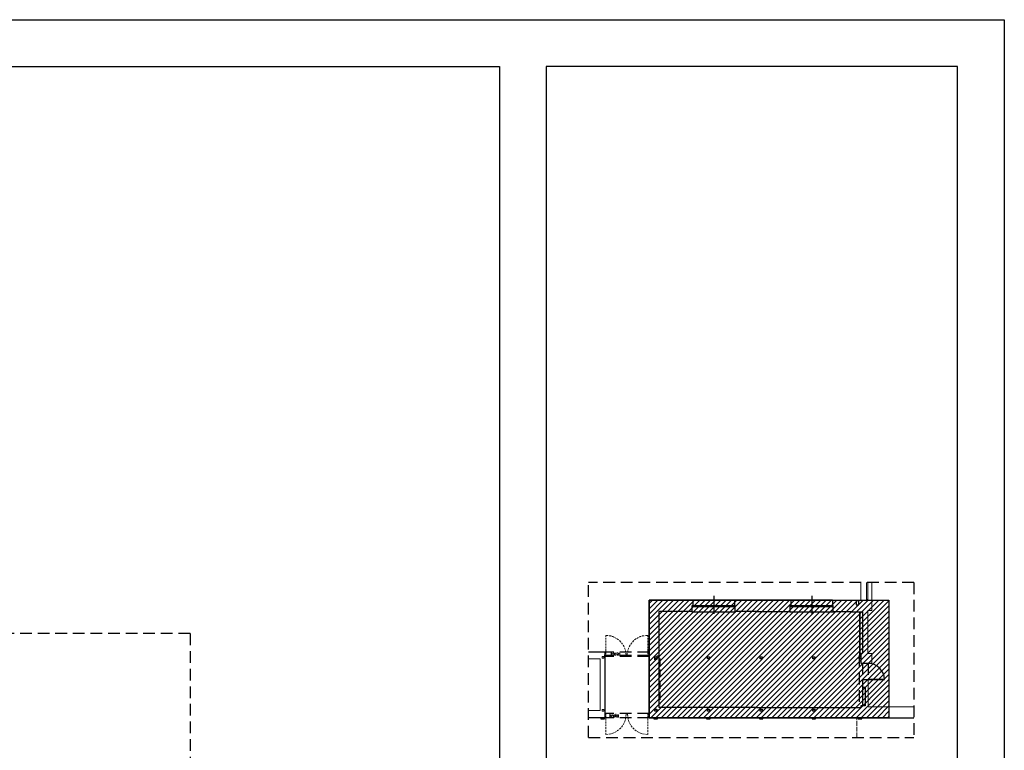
# Model space of a CAD drawing. Extents: x 678233 to 771511, y -128679 to -91169.
# Tile 19 of 62: x 758365 to 759205, y -97901 to -97278. Entities that reach past the tile are written whole.
import ezdxf

# ---------------------------------------------------------------- set-up
doc = ezdxf.new("R2010")
doc.units = 0
doc.linetypes.add('DASHED', pattern=[0.75, 0.5, -0.25])
doc.linetypes.add('HIDDEN', pattern=[9.525, 6.35, -3.175])
doc.layers.get('Defpoints').update_dxf_attribs({"linetype": 'CONTINUOUS'})
for name, color, linetype in [('1_WYBURZENIA', 40, 'CONTINUOUS'), ('DRZWI', 2, 'CONTINUOUS'), ('hatch', 8, 'CONTINUOUS'), ('MEBLE', 4, 'CONTINUOUS'), ('OKNA', 4, 'CONTINUOUS'), ('PDF_686_ZS31_Felińskiego13_XRF_Parter$PR-ściany', 7, 'CONTINUOUS'), ('PDF_686_ZS31_Felińskiego13_XRF_Parter$SC-SLUPY', 7, 'CONTINUOUS'), ('PDF_686_ZS31_Felińskiego13_XRF_Parter$SCIANY', 7, 'CONTINUOUS'), ('PRZEKROJOWE', 7, 'CONTINUOUS'), ('PRZERYWANA', 9, 'DASHED'), ('tabelka', 2, 'CONTINUOUS'), ('WIDOKOWE', 2, 'CONTINUOUS')]:
    doc.layers.add(name, color=color, linetype=linetype)
for name, color, linetype, true_color in [('PDF_686_ZS31_Felińskiego13_XRF_Parter$IA_1_widok', 9, 'CONTINUOUS', 0x808080), ('PDF_686_ZS31_Felińskiego13_XRF_Parter$OKNA', 9, 'CONTINUOUS', 0x808080), ('PDF_686_ZS31_Felińskiego13_XRF_Parter$powzabudowy', 9, 'CONTINUOUS', 0x808080), ('PDF_686_ZS31_Felińskiego13_XRF_Parter$TEKST', 9, 'CONTINUOUS', 0x808080), ('PDF_686_ZS31_Felińskiego13_XRF_Parter$widok', 9, 'CONTINUOUS', 0x808080), ('PDF_686_ZS31_Felińskiego13_XRF_Parter$widoki', 9, 'CONTINUOUS', 0x808080)]:
    doc.layers.add(name, color=color, linetype=linetype, true_color=true_color)

msp = doc.modelspace()

# ---------------------------------------------------------------- hatches: boundary and pattern name
at = {"layer": 'hatch'}
h = msp.add_hatch(dxfattribs=at)
h.set_pattern_fill('ANSI31', color=256)
h.set_pattern_definition([(45, (0, -3356.2536), (-2.24506403, 2.24506403), [])])
h.paths.add_polyline_path([(758902.11, -97773.23), (759106.57, -97773.23), (759106.57, -97873.5), (758902.11, -97873.5)])

# ---------------------------------------------------------------- linework, layer by layer
at = {"layer": '1_WYBURZENIA'}
msp.add_lwpolyline([(758902.11, -97773.23), (759106.57, -97773.23), (759106.57, -97873.5), (758902.11, -97873.5)], close=True, dxfattribs=at)
at = {"layer": 'Defpoints'}
for p, q in [((758939.46, -97773.23), (758939.46, -97777.73)), ((758975.01, -97773.23), (758975.01, -97777.73)), ((759023.01, -97773.23), (759023.01, -97777.73)), ((759058.56, -97773.23), (759058.56, -97777.73)), ((759081.06, -97777.13), (759081.06, -97773.23)), ((759081.06, -97773.23), (759082.64, -97773.23)), ((758975.57, -97782.83), (758975.57, -97777.73)), ((759059.12, -97782.83), (759059.12, -97777.73)), ((759084.17, -97827), (759091.93, -97827)), ((759086.42, -97847.55), (759086.42, -97863.38)), ((759012.37, -97864.8), (759050.11, -97864.8)), ((759081.17, -97864.8), (759082.52, -97864.8)), ((759086.42, -97863.38), (759082.52, -97863.38)), ((759082.52, -97863.38), (759082.52, -97864.8))]:
    msp.add_line(p, q, dxfattribs=at)
msp.add_lwpolyline([(757105.03, -97277.99), (759205.03, -97277.99), (759205.03, -98762.99), (757105.03, -98762.99)], close=True, dxfattribs=at)
at = {"layer": 'DRZWI'}
for p, q in [((759088.78, -97840.49), (759102.8, -97840.49)), ((759088.78, -97840.8), (759102.8, -97840.8))]:
    msp.add_line(p, q, dxfattribs=at)
msp.add_arc((759088.77, -97841.12), 14.03, 1.29788, 89.98961, dxfattribs=at)
at = {"layer": 'MEBLE', "color": 8, "linetype": 'HIDDEN'}
for p, q in [((758911.27, -97822.85), (758911.27, -97842.35)), ((758911.27, -97842.35), (758911.27, -97861.85))]:
    msp.add_line(p, q, dxfattribs=at)
at = {"layer": 'MEBLE'}
msp.add_lwpolyline([(759081.92, -97821.6), (759081.92, -97821.6), (759081.92, -97783.13), (759081.92, -97783.13)], close=True, dxfattribs=at)
at = {"layer": 'OKNA'}
for p, q in [((758957.23, -97769.47), (758957.23, -97784.73)), ((759040.78, -97769.47), (759040.78, -97784.73)), ((758938.89, -97777.73), (758975.57, -97777.73)), ((758938.89, -97778.63), (758975.57, -97778.63)), ((759022.44, -97777.73), (759059.12, -97777.73)), ((759022.44, -97778.63), (759059.12, -97778.63))]:
    msp.add_line(p, q, dxfattribs=at)
at = {"layer": 'PDF_686_ZS31_Felińskiego13_XRF_Parter$IA_1_widok', "lineweight": 0}
msp.add_lwpolyline([(759091.93, -97773.58), (759091.93, -97758)], dxfattribs=at)
at = {"layer": 'PDF_686_ZS31_Felińskiego13_XRF_Parter$OKNA', "lineweight": 0}
for points in [[(759087.61, -97773.19), (759087.61, -97758)], [(759087.61, -97773.58), (759087.61, -97758)], [(759088.69, -97773.58), (759088.69, -97758)], [(759088.69, -97773.58), (759088.69, -97758)], [(759087.61, -97772.76), (759088.69, -97772.76)]]:
    msp.add_lwpolyline(points, dxfattribs=at)
at = {"layer": 'PDF_686_ZS31_Felińskiego13_XRF_Parter$powzabudowy', "lineweight": 0}
for points in [[(759079.21, -97875.34), (759079.21, -97873.5)], [(759079.21, -97879.8), (759079.21, -97878.02)], [(759079.21, -97884.32), (759079.21, -97882.53)], [(759079.21, -97888.83), (759079.21, -97887.05)]]:
    msp.add_lwpolyline(points, dxfattribs=at)
at = {"layer": 'PDF_686_ZS31_Felińskiego13_XRF_Parter$PR-ściany', "lineweight": 13}
msp.add_lwpolyline([(758850.31, -97823.27), (758856.03, -97823.27)], dxfattribs=at)
at = {"layer": 'PDF_686_ZS31_Felińskiego13_XRF_Parter$SC-SLUPY', "lineweight": 13}
msp.add_line((759082.64, -97773.23), (759091.93, -97773.23), dxfattribs=at)
at = {"layer": 'PDF_686_ZS31_Felińskiego13_XRF_Parter$SCIANY', "lineweight": 13}
for p, q in [((759091.93, -97781.98), (759091.93, -97773.23)), ((759088.5, -97818.58), (759088.5, -97781.98)), ((759088.5, -97781.98), (759091.93, -97781.98)), ((758856.03, -97823.27), (758860.42, -97823.27)), ((758860.42, -97823.27), (758860.42, -97867.31)), ((759091.93, -97818.58), (759088.5, -97818.58)), ((759091.93, -97827), (759091.93, -97818.58)), ((759088.82, -97864.21), (759088.82, -97840.8)), ((759127.99, -97864.21), (759088.82, -97864.21)), ((758860.42, -97867.31), (758850.31, -97867.31))]:
    msp.add_line(p, q, dxfattribs=at)
for points in [[(758861.95, -97821.23), (758863.48, -97821.23), (758863.48, -97822.7), (758861.95, -97822.7)], [(758861.95, -97867.88), (758863.48, -97867.88), (758863.48, -97866.35), (758861.95, -97866.35)]]:
    msp.add_lwpolyline(points, close=True, dxfattribs=at)
at = {"layer": 'PDF_686_ZS31_Felińskiego13_XRF_Parter$TEKST', "lineweight": 0}
msp.add_line((758873.46, -97871.17), (758874.47, -97871.17), dxfattribs=at)
for points in [[(758869.61, -97817.44), (758869.61, -97820.18)], [(758870.63, -97818.33), (758869.61, -97819.67)], [(758870, -97819.64), (758870.76, -97820.66)], [(758871.33, -97818.33), (758871.33, -97820.18)], [(758871.33, -97819.16), (758871.46, -97818.71), (758871.65, -97818.46), (758871.84, -97818.33), (758872.16, -97818.33)], [(758873.81, -97818.71), (758873.62, -97818.46), (758873.43, -97818.33), (758873.11, -97818.33), (758872.92, -97818.46), (758872.67, -97818.71), (758872.61, -97819.16), (758872.61, -97819.41), (758872.67, -97819.79), (758872.92, -97820.05), (758873.11, -97820.18), (758873.43, -97820.18), (758873.62, -97820.05), (758873.81, -97819.79)], [(758873.81, -97818.33), (758873.81, -97820.18)], [(758874.45, -97818.33), (758875.15, -97818.33)], [(758874.77, -97817.44), (758874.77, -97819.67), (758874.83, -97820.05), (758875.02, -97820.18), (758875.28, -97820.18)], [(758877, -97818.71), (758876.81, -97818.46), (758876.61, -97818.33), (758876.3, -97818.33), (758876.11, -97818.46), (758875.85, -97818.71), (758875.79, -97819.16), (758875.79, -97819.41), (758875.85, -97819.79), (758876.11, -97820.05), (758876.3, -97820.18), (758876.61, -97820.18), (758876.81, -97820.05), (758877, -97819.79)], [(758877, -97818.33), (758877, -97820.18)], [(758868.66, -97870.25), (758868.66, -97872.98)], [(758869.67, -97871.14), (758868.66, -97872.47)], [(758869.04, -97871.97), (758869.8, -97872.98)], [(758870.37, -97871.14), (758870.37, -97872.98)], [(758870.37, -97871.97), (758870.5, -97871.52), (758870.69, -97871.27), (758870.88, -97871.14), (758871.2, -97871.14)], [(758872.86, -97871.52), (758872.67, -97871.27), (758872.47, -97871.14), (758872.16, -97871.14), (758871.97, -97871.27), (758871.71, -97871.52), (758871.65, -97871.97), (758871.65, -97872.22), (758871.71, -97872.6), (758871.97, -97872.86), (758872.16, -97872.98), (758872.47, -97872.98), (758872.67, -97872.86), (758872.86, -97872.6)], [(758872.86, -97871.14), (758872.86, -97872.98)], [(758873.81, -97870.25), (758873.81, -97872.47), (758873.87, -97872.86), (758874.07, -97872.98), (758874.32, -97872.98)], [(758876.04, -97871.52), (758875.85, -97871.27), (758875.66, -97871.14), (758875.34, -97871.14), (758875.15, -97871.27), (758874.89, -97871.52), (758874.83, -97871.97), (758874.83, -97872.22), (758874.89, -97872.6), (758875.15, -97872.86), (758875.34, -97872.98), (758875.66, -97872.98), (758875.85, -97872.86), (758876.04, -97872.6)], [(758876.04, -97871.14), (758876.04, -97872.98)]]:
    msp.add_lwpolyline(points, dxfattribs=at)
at = {"layer": 'PDF_686_ZS31_Felińskiego13_XRF_Parter$widok', "lineweight": 0}
for points in [[(758867.11, -97803.36), (758865.13, -97803.23), (758865.13, -97804.38)], [(758865.13, -97805.21), (758865.13, -97806.86)], [(758869.59, -97803.81), (758869.27, -97803.74), (758867.93, -97803.49)], [(758871.88, -97804.63), (758871.24, -97804.32), (758870.35, -97804.06)], [(758874.11, -97805.78), (758873.15, -97805.21), (758872.64, -97804.95)], [(758876.08, -97807.18), (758874.93, -97806.29), (758874.81, -97806.16)], [(758889.63, -97807.18), (758890.78, -97806.29), (758890.91, -97806.16)], [(758891.61, -97805.78), (758892.56, -97805.21), (758893.07, -97804.95)], [(758893.83, -97804.63), (758894.47, -97804.32), (758895.36, -97804.06)], [(758896.13, -97803.81), (758896.44, -97803.74), (758897.78, -97803.49)], [(758898.88, -97803.36), (758900.85, -97803.23), (758900.85, -97804.38)], [(758900.85, -97805.21), (758900.85, -97806.86)], [(758865.13, -97807.69), (758865.13, -97809.34)], [(758865.13, -97810.17), (758865.13, -97811.83)], [(758865.13, -97812.65), (758865.13, -97814.31)], [(758865.13, -97815.13), (758865.13, -97816.73)], [(758877.93, -97808.9), (758876.72, -97807.69)], [(758879.45, -97810.81), (758879.33, -97810.68), (758878.43, -97809.53)], [(758880.66, -97812.97), (758880.41, -97812.46), (758879.83, -97811.51)], [(758881.55, -97815.26), (758881.3, -97814.37), (758880.98, -97813.73)], [(758884.16, -97815.26), (758884.42, -97814.37), (758884.73, -97813.73)], [(758885.05, -97812.97), (758885.31, -97812.46), (758885.88, -97811.51)], [(758886.26, -97810.81), (758886.39, -97810.68), (758887.28, -97809.53)], [(758887.79, -97808.9), (758889, -97807.69)], [(758900.85, -97807.69), (758900.85, -97809.34)], [(758900.85, -97810.17), (758900.85, -97811.83)], [(758900.85, -97812.65), (758900.85, -97814.31)], [(758900.85, -97815.13), (758900.85, -97816.73)], [(758865.13, -97820.03), (758865.13, -97821.24), (758864.37, -97821.24)], [(758865.13, -97820.48), (758864.37, -97820.48)], [(758865.13, -97817.55), (758865.13, -97819.21)], [(758882.13, -97817.68), (758881.87, -97816.34), (758881.81, -97816.03)], [(758882.38, -97820.48), (758882.25, -97818.51)], [(758883.33, -97820.48), (758883.46, -97818.51)], [(758883.59, -97817.68), (758883.84, -97816.34), (758883.91, -97816.03)], [(758900.83, -97817.55), (758900.83, -97819.21)], [(758900.83, -97820.03), (758900.83, -97821.24), (758901.6, -97821.24)], [(758865.13, -97870.9), (758865.13, -97869.75), (758864.37, -97869.75)], [(758865.13, -97869.75), (758864.37, -97869.75)], [(758865.13, -97873.38), (758865.13, -97871.73)], [(758882.13, -97873.32), (758881.87, -97874.59), (758881.81, -97874.91)], [(758882.38, -97870.52), (758882.25, -97872.49)], [(758883.72, -97870.52), (758883.84, -97872.49)], [(758883.97, -97873.32), (758884.22, -97874.59), (758884.29, -97874.91)], [(758902.11, -97869.75), (758900.77, -97869.75)], [(758900.96, -97870.9), (758900.96, -97869.75), (758901.73, -97869.75)], [(758900.96, -97873.38), (758900.96, -97871.73)], [(758902.11, -97869.75), (758901.09, -97869.75)], [(758902.11, -97870.52), (758901.09, -97870.52)], [(759079.21, -97873.69), (759079.21, -97875.34)], [(758865.13, -97875.86), (758865.13, -97874.21)], [(758865.13, -97878.35), (758865.13, -97876.69)], [(758865.13, -97880.83), (758865.13, -97879.17)], [(758865.13, -97883.25), (758865.13, -97881.66)], [(758877.93, -97882.1), (758876.72, -97883.25)], [(758879.45, -97880.13), (758879.33, -97880.32), (758878.43, -97881.46)], [(758880.66, -97877.96), (758880.41, -97878.54), (758879.83, -97879.43)], [(758881.55, -97875.67), (758881.3, -97876.63), (758880.98, -97877.26)], [(758884.54, -97875.67), (758884.8, -97876.63), (758885.12, -97877.26)], [(758885.43, -97877.96), (758885.69, -97878.54), (758886.26, -97879.43)], [(758886.64, -97880.13), (758886.77, -97880.32), (758887.66, -97881.46)], [(758888.17, -97882.1), (758889.38, -97883.25)], [(758900.96, -97875.86), (758900.96, -97874.21)], [(758900.96, -97878.35), (758900.96, -97876.69)], [(758900.96, -97880.83), (758900.96, -97879.17)], [(758900.96, -97883.25), (758900.96, -97881.66)], [(759079.21, -97876.17), (759079.21, -97877.82)], [(759079.21, -97878.65), (759079.21, -97880.31)], [(759079.21, -97881.13), (759079.21, -97882.79)], [(758865.13, -97885.73), (758865.13, -97884.07)], [(758867.11, -97887.64), (758865.13, -97887.76), (758865.13, -97886.56)], [(758869.59, -97887.13), (758869.27, -97887.26), (758867.93, -97887.51)], [(758871.88, -97886.36), (758871.24, -97886.62), (758870.35, -97886.87)], [(758874.11, -97885.22), (758873.15, -97885.79), (758872.64, -97885.98)], [(758876.08, -97883.76), (758874.93, -97884.71), (758874.81, -97884.77)], [(758890.02, -97883.76), (758891.16, -97884.71), (758891.29, -97884.77)], [(758891.99, -97885.22), (758892.94, -97885.79), (758893.45, -97885.98)], [(758894.22, -97886.36), (758894.85, -97886.62), (758895.74, -97886.87)], [(758896.51, -97887.13), (758896.83, -97887.26), (758898.16, -97887.51)], [(758898.99, -97887.64), (758900.96, -97887.76), (758900.96, -97886.56)], [(758900.96, -97885.73), (758900.96, -97884.07)], [(759079.21, -97883.62), (759079.21, -97885.27)], [(759079.21, -97886.1), (759079.21, -97887.75)], [(759079.21, -97888.58), (759079.21, -97890.23)]]:
    msp.add_lwpolyline(points, dxfattribs=at)
at = {"layer": 'PDF_686_ZS31_Felińskiego13_XRF_Parter$widoki', "lineweight": 0}
for points in [[(759082.64, -97773.19), (759082.64, -97758)], [(759082.64, -97773.27), (759082.64, -97758)]]:
    msp.add_lwpolyline(points, dxfattribs=at)
at = {"layer": 'PRZEKROJOWE'}
for p, q in [((758939.46, -97773.23), (758902.11, -97773.23)), ((758902.11, -97773.23), (758902.11, -97873.5)), ((759023.01, -97773.23), (758975.01, -97773.23)), ((759058.56, -97773.23), (759078.66, -97773.23)), ((759078.66, -97773.23), (759078.66, -97777.13)), ((758938.89, -97782.83), (758938.89, -97777.73)), ((759022.44, -97782.83), (759022.44, -97777.73)), ((759078.66, -97777.13), (759081.06, -97777.13)), ((758910.47, -97782.83), (758910.47, -97821)), ((758938.89, -97782.83), (758910.47, -97782.83)), ((758993.64, -97782.83), (758975.57, -97782.83)), ((758993.64, -97782.83), (759022.44, -97782.83)), ((759059.12, -97782.83), (759074.42, -97782.83)), ((759074.42, -97782.83), (759074.42, -97783.13)), ((759074.42, -97783.13), (759084.17, -97783.13)), ((759084.17, -97783.13), (759084.17, -97818.23)), ((758864.24, -97817.48), (758850.31, -97817.48)), ((758864.24, -97817.48), (758864.24, -97873.5)), ((758910.47, -97821), (758908.67, -97821)), ((758908.67, -97821), (758908.67, -97823.85)), ((758910.47, -97821), (758910.47, -97864.8)), ((759082.67, -97818.23), (759082.67, -97823.25)), ((759082.67, -97823.25), (759082.67, -97827)), ((758908.67, -97823.85), (758906.42, -97823.85)), ((759082.67, -97827), (759084.17, -97827)), ((759084.17, -97840.8), (759088.82, -97840.8)), ((759084.17, -97840.8), (759084.17, -97847.55)), ((759084.17, -97847.55), (759086.42, -97847.55)), ((758993.64, -97864.8), (758910.47, -97864.8)), ((758993.64, -97864.8), (759082.52, -97864.8)), ((759044.12, -97865.55), (759044.04, -97865.55)), ((758864.24, -97873.5), (758850.31, -97873.5)), ((758902.11, -97873.5), (759088.52, -97873.5)), ((758902.11, -97873.5), (759127.99, -97873.5))]:
    msp.add_line(p, q, dxfattribs=at)
for points in [[(758906.94, -97821.6), (758908.59, -97821.6), (758908.59, -97823.25), (758906.94, -97823.25)], [(758951.87, -97821.6), (758953.52, -97821.6), (758953.52, -97823.25), (758951.87, -97823.25)], [(758996.79, -97821.6), (758998.44, -97821.6), (758998.44, -97823.25), (758996.79, -97823.25)], [(758996.79, -97821.6), (758998.44, -97821.6), (758998.44, -97823.25), (758996.79, -97823.25)], [(759041.79, -97821.6), (759043.44, -97821.6), (759043.44, -97823.25), (759041.79, -97823.25)], [(759081.17, -97821.6), (759082.67, -97821.6), (759082.67, -97823.25), (759081.17, -97823.25)], [(758906.94, -97866.23), (758908.59, -97866.23), (758908.59, -97867.88), (758906.94, -97867.88)], [(758951.87, -97866.23), (758953.52, -97866.23), (758953.52, -97867.88), (758951.87, -97867.88)], [(758996.79, -97866.23), (758998.44, -97866.23), (758998.44, -97867.88), (758996.79, -97867.88)], [(759041.79, -97866.23), (759043.44, -97866.23), (759043.44, -97867.88), (759041.79, -97867.88)]]:
    msp.add_lwpolyline(points, close=True, dxfattribs=at)
at = {"layer": 'PRZERYWANA', "ltscale": 20}
for p, q in [((759127.99, -97758), (758850.31, -97758)), ((758850.31, -97890.42), (758850.31, -97758)), ((759127.99, -97758), (759127.99, -97890.42)), ((758510.59, -97801.73), (757486.09, -97801.73)), ((758510.59, -97801.73), (758510.59, -98535.51)), ((758902.11, -97817.48), (758863.86, -97817.48)), ((758902.11, -97820.48), (758863.86, -97820.48)), ((758902.11, -97821.24), (758863.86, -97821.24)), ((759081.17, -97820.07), (759081.17, -97864.8)), ((759084.17, -97827), (759084.17, -97840.8)), ((759088.78, -97827), (759088.78, -97840.8)), ((758902.11, -97869.75), (758863.99, -97869.75)), ((758902.11, -97873.5), (758863.99, -97873.5)), ((758902.11, -97869.75), (758893.6, -97869.75)), ((758850.31, -97890.42), (759127.99, -97890.42))]:
    msp.add_line(p, q, dxfattribs=at)
for points in [[(758861, -97873.5), (758861, -97874.55), (758864, -97874.55), (758864, -97874.55), (758864, -97873.5)], [(758906.12, -97873.5), (758906.12, -97874.55), (758909.12, -97874.55), (758909.12, -97874.55), (758909.12, -97873.5)], [(758951.12, -97873.5), (758951.12, -97874.55), (758954.12, -97874.55), (758954.12, -97874.55), (758954.12, -97873.5)], [(758996.12, -97873.5), (758996.12, -97874.55), (758999.12, -97874.55), (758999.12, -97874.55), (758999.12, -97873.5)], [(759041.12, -97873.5), (759041.12, -97874.55), (759044.12, -97874.55), (759044.12, -97874.55), (759044.12, -97873.5)], [(759080.49, -97873.5), (759080.49, -97874.55), (759083.49, -97874.55), (759083.49, -97874.55), (759083.49, -97873.5)]]:
    msp.add_lwpolyline(points, dxfattribs=at)
at = {"layer": 'tabelka'}
for points in [[(757197.88, -97317.99), (758774.32, -97317.99), (758774.32, -98722.99), (757197.88, -98722.99)], [(758814.32, -98722.99), (759165.03, -98722.99), (759165.03, -97317.99), (758814.32, -97317.99)]]:
    msp.add_lwpolyline(points, close=True, dxfattribs=at)
at = {"layer": 'WIDOKOWE'}
for p, q in [((758939.46, -97772.78), (758975.01, -97772.78)), ((758939.46, -97773.23), (758939.46, -97772.78)), ((758975.01, -97773.23), (758975.01, -97772.78)), ((759023.01, -97772.78), (759058.56, -97772.78)), ((759023.01, -97773.23), (759023.01, -97772.78)), ((759058.56, -97773.23), (759058.56, -97772.78)), ((758938.43, -97782.83), (758938.43, -97783.28)), ((758938.43, -97783.28), (758976.02, -97783.28)), ((758976.02, -97782.83), (758976.02, -97783.28)), ((759021.98, -97782.83), (759021.98, -97783.28)), ((759021.98, -97783.28), (759059.57, -97783.28)), ((759059.57, -97782.83), (759059.57, -97783.28)), ((759084.17, -97847.55), (759084.17, -97863.38))]:
    msp.add_line(p, q, dxfattribs=at)

doc.saveas('drawing.dxf')
